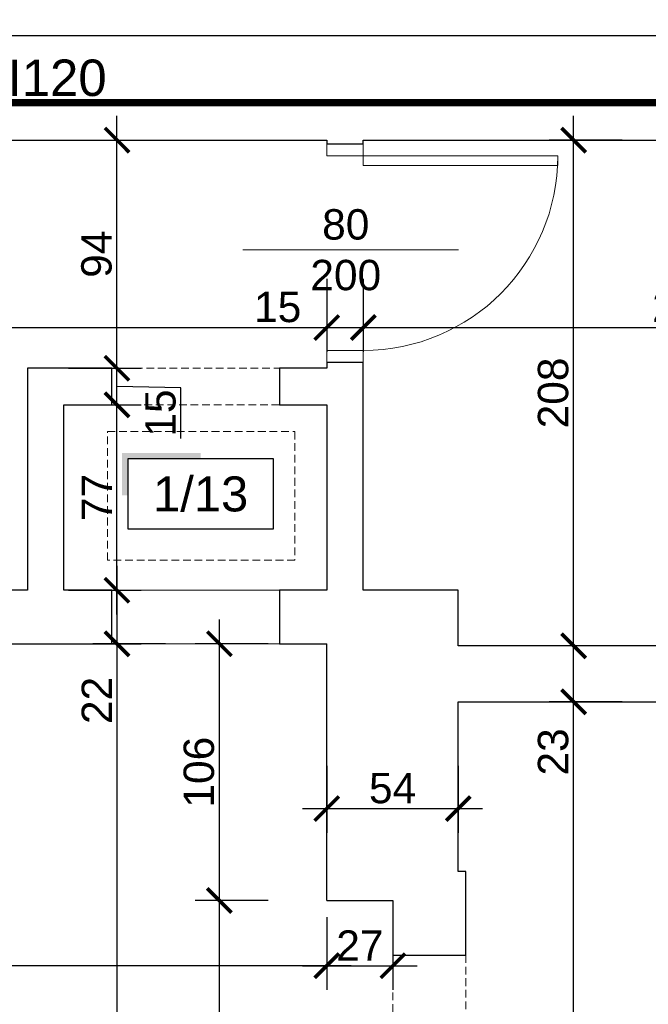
# Model space of a CAD drawing. Header units: millimetres. Extents: x 2709036 to 2756280, y 168165 to 192362.
# Tile 121 of 192: x 2719781 to 2720039, y 190959 to 191364. Entities that reach past the tile are written whole.
import ezdxf
from ezdxf.enums import TextEntityAlignment as Align

# ---------------------------------------------------------------- set-up
doc = ezdxf.new("R2010")
doc.units = ezdxf.units.MM
doc.header["$MEASUREMENT"] = 0
doc.linetypes.add('ACAD_ISO03W100', pattern=[30, 12, -18])
doc.linetypes.add('HIDDEN2', pattern=[4.7625, 3.175, -1.5875])
doc.layers.add('6 - OPISY', color=7, linetype='Continuous')
for name, color, linetype, lineweight in [('__MAZ_EKSP_PROJ', 3, 'Continuous', 0), ('__MAZ_OPIS_STOLARKA', 7, 'Continuous', 0), ('__MAZ_SCHODY', 7, 'Continuous', 0), ('__MAZ_STOLARKA DRZWIOWA ISTN', 7, 'Continuous', 9), ('__MAZ_STOLARKA OKIENNA', 7, 'Continuous', 9), ('__MAZ_WYMIARY', 7, 'Continuous', 9), ('__MAZ_ŚCIANY ISTNIEJĄCE', 7, 'Continuous', 30)]:
    doc.layers.add(name, color=color, linetype=linetype, lineweight=lineweight)
doc.styles.add('Arial', font='arial.ttf')
doc.styles.add('Dimensions', font='arial.ttf')
doc.styles.get("Standard").update_dxf_attribs({"font": 'arial.ttf'})
doc.styles.add('styl1', font='arial.ttf')
doc.dimstyles.new('100', dxfattribs={"dimtxt": 10, "dimasz": 10, "dimexe": 18, "dimexo": 15, "dimgap": 9, "dimtad": 1, "dimdec": 1, "dimrnd": 0.5, "dimdsep": 46, "dimtxsty": 'Dimensions', "dimblk": 'ARCHTICK', "dimcen": 9, "dimdle": 10, "dimadec": 1, "dimazin": 2, "dimtfac": 1, "dimtdec": 4, "dimtofl": 0, "dimtmove": 2, "dimatfit": 3, "dimfxl": 1, "dimtolj": 1, "dimtzin": 0, "dimarcsym": 0})

# ---------------------------------------------------------------- blocks, each defined once
blk = doc.blocks.new('*U9')
at = {"ltscale": 10}
blk.add_hatch(color=256, dxfattribs=at).paths.add_polyline_path([(0, 26), (-25, 26), (-27, 26), (-27, 11.46), (-25, 11.46), (-25, 24), (0, 24)])
blk.add_lwpolyline([(-25, 0), (25, 0), (25, 24), (-25, 24)], close=True, dxfattribs=at)
at = {"layer": '6 - OPISY'}
for tag, p in [('NRPOM', (0, 6)), ('WYSPOM', (3.39, -15.66))]:
    blk.add_attdef(tag, text='', height=12, dxfattribs=at).set_placement(p, align=Align.CENTER)
blk = doc.blocks.new('_ArchTick')
at = {"color": 0, "linetype": 'ByBlock', "const_width": 0.15}
blk.add_lwpolyline([(-0.5, -0.5), (0.5, 0.5)], dxfattribs=at)
blk = doc.blocks.new('*D754')
at = {"layer": '__MAZ_WYMIARY', "color": 0, "lineweight": -2}
for p, q in [((2719408.3, 191426.23), (2719408.3, 191456.23)), ((2720288.8, 191426.23), (2720288.8, 191456.23)), ((2719398.3, 191446.23), (2720298.8, 191446.23))]:
    blk.add_line(p, q, dxfattribs=at)
at = {"layer": 'Defpoints', "color": 0, "lineweight": 30}
for p in [(2720288.8, 191446.23), (2719408.3, 191357.08), (2720288.8, 191357.08)]:
    blk.add_point(p, dxfattribs=at)
at = {"layer": '__MAZ_WYMIARY', "color": 0, "lineweight": -2, "xscale": 10, "yscale": 10, "zscale": 10, "rotation": 180}
blk.add_blockref('_ArchTick', (2719408.3, 191446.23), dxfattribs=at)
at = {"layer": '__MAZ_WYMIARY', "color": 0, "lineweight": -2, "xscale": 10, "yscale": 10, "zscale": 10}
blk.add_blockref('_ArchTick', (2720288.8, 191446.23), dxfattribs=at)
at = {"layer": '__MAZ_WYMIARY', "color": 0, "lineweight": 5, "insert": (2719848.55, 191454.61), "char_height": 12.5, "attachment_point": 5, "style": 'Arial'}
blk.add_mtext('\\A1;881', dxfattribs=at)
blk = doc.blocks.new('*D1223')
at = {"layer": '__MAZ_WYMIARY', "color": 0, "lineweight": -2}
for p, q in [((2719444.3, 191256.98), (2719444.3, 191226.98)), ((2719907.24, 191256.98), (2719907.24, 191226.98)), ((2719434.3, 191236.98), (2719917.24, 191236.98))]:
    blk.add_line(p, q, dxfattribs=at)
at = {"layer": 'Defpoints', "color": 0, "lineweight": 30}
for p in [(2719444.3, 191314.08), (2719907.24, 191314.08), (2719907.24, 191236.98)]:
    blk.add_point(p, dxfattribs=at)
at = {"layer": '__MAZ_WYMIARY', "color": 0, "lineweight": -2, "xscale": 10, "yscale": 10, "zscale": 10, "rotation": 180}
blk.add_blockref('_ArchTick', (2719444.3, 191236.98), dxfattribs=at)
at = {"layer": '__MAZ_WYMIARY', "color": 0, "lineweight": -2, "xscale": 10, "yscale": 10, "zscale": 10}
blk.add_blockref('_ArchTick', (2719907.24, 191236.98), dxfattribs=at)
at = {"layer": '__MAZ_WYMIARY', "color": 0, "lineweight": 5, "insert": (2719675.77, 191245.37), "char_height": 12.5, "attachment_point": 5, "style": 'Arial'}
blk.add_mtext('\\A1;463', dxfattribs=at)
blk = doc.blocks.new('*D1224')
at = {"layer": '__MAZ_WYMIARY', "color": 0, "lineweight": -2}
for p, q in [((2719907.24, 191256.98), (2719907.24, 191226.98)), ((2719922.24, 191256.98), (2719922.24, 191226.98)), ((2719897.24, 191236.98), (2719932.24, 191236.98))]:
    blk.add_line(p, q, dxfattribs=at)
at = {"layer": 'Defpoints', "color": 0, "lineweight": 30}
for p in [(2719907.24, 191314.08), (2719922.24, 191314.08), (2719922.24, 191236.98)]:
    blk.add_point(p, dxfattribs=at)
at = {"layer": '__MAZ_WYMIARY', "color": 0, "lineweight": -2, "xscale": 10, "yscale": 10, "zscale": 10, "rotation": 180}
blk.add_blockref('_ArchTick', (2719907.24, 191236.98), dxfattribs=at)
at = {"layer": '__MAZ_WYMIARY', "color": 0, "lineweight": -2, "xscale": 10, "yscale": 10, "zscale": 10}
blk.add_blockref('_ArchTick', (2719922.24, 191236.98), dxfattribs=at)
at = {"layer": '__MAZ_WYMIARY', "color": 0, "lineweight": 5, "insert": (2719887.03, 191245.37), "char_height": 12.5, "attachment_point": 5, "style": 'Arial'}
blk.add_mtext('\\A1;15', dxfattribs=at)
blk = doc.blocks.new('*D1225')
at = {"layer": '__MAZ_WYMIARY', "color": 0, "lineweight": -2}
for p, q in [((2719922.24, 191256.98), (2719922.24, 191226.98)), ((2720189, 191256.98), (2720189, 191226.98)), ((2719912.24, 191236.98), (2720199, 191236.98))]:
    blk.add_line(p, q, dxfattribs=at)
at = {"layer": 'Defpoints', "color": 0, "lineweight": 30}
for p in [(2719922.24, 191314.08), (2720189, 191314.08), (2720189, 191236.98)]:
    blk.add_point(p, dxfattribs=at)
at = {"layer": '__MAZ_WYMIARY', "color": 0, "lineweight": -2, "xscale": 10, "yscale": 10, "zscale": 10, "rotation": 180}
blk.add_blockref('_ArchTick', (2719922.24, 191236.98), dxfattribs=at)
at = {"layer": '__MAZ_WYMIARY', "color": 0, "lineweight": -2, "xscale": 10, "yscale": 10, "zscale": 10}
blk.add_blockref('_ArchTick', (2720189, 191236.98), dxfattribs=at)
at = {"layer": '__MAZ_WYMIARY', "color": 0, "lineweight": 5, "insert": (2720055.62, 191245.37), "char_height": 12.5, "attachment_point": 5, "style": 'Arial'}
blk.add_mtext('\\A1;267', dxfattribs=at)
blk = doc.blocks.new('*D1228')
at = {"layer": '__MAZ_WYMIARY', "color": 0, "lineweight": -2}
for p, q in [((2720008.76, 190748.08), (2720008.76, 191093.08)), ((2720008.76, 191083.08), (2719998.76, 191083.08)), ((2720008.76, 190758.08), (2719998.76, 190758.08))]:
    blk.add_line(p, q, dxfattribs=at)
at = {"layer": 'Defpoints', "color": 0, "lineweight": 30}
for p in [(2720008.76, 191083.08), (2720021.32, 191083.08), (2720021.32, 190758.08)]:
    blk.add_point(p, dxfattribs=at)
at = {"layer": '__MAZ_WYMIARY', "color": 0, "lineweight": -2, "xscale": 10, "yscale": 10, "zscale": 10}
for p, rotation in [((2720008.76, 191083.08), 90), ((2720008.76, 190758.08), 270)]:
    blk.add_blockref('_ArchTick', p, dxfattribs=dict(at, rotation=rotation))
at = {"layer": '__MAZ_WYMIARY', "color": 0, "lineweight": 5, "insert": (2720000.38, 190920.58), "char_height": 12.5, "attachment_point": 5, "rotation": 90, "style": 'Arial'}
blk.add_mtext('\\A1;325', dxfattribs=at)
blk = doc.blocks.new('*D1229')
at = {"layer": '__MAZ_WYMIARY', "color": 0, "lineweight": -2}
for p, q in [((2720008.76, 191073.08), (2720008.76, 191116.08)), ((2720028.76, 191106.08), (2719998.76, 191106.08)), ((2720028.76, 191083.08), (2719998.76, 191083.08))]:
    blk.add_line(p, q, dxfattribs=at)
at = {"layer": 'Defpoints', "color": 0, "lineweight": 30}
for p in [(2720008.76, 191106.08), (2720073.05, 191106.08), (2720073.05, 191083.08)]:
    blk.add_point(p, dxfattribs=at)
at = {"layer": '__MAZ_WYMIARY', "color": 0, "lineweight": -2, "xscale": 10, "yscale": 10, "zscale": 10}
for p, rotation in [((2720008.76, 191106.08), 90), ((2720008.76, 191083.08), 270)]:
    blk.add_blockref('_ArchTick', p, dxfattribs=dict(at, rotation=rotation))
at = {"layer": '__MAZ_WYMIARY', "color": 0, "lineweight": 5, "insert": (2720000.38, 191062.43), "char_height": 12.5, "attachment_point": 5, "rotation": 90, "style": 'Arial'}
blk.add_mtext('\\A1;23', dxfattribs=at)
blk = doc.blocks.new('*D1230')
at = {"layer": '__MAZ_WYMIARY', "color": 0, "lineweight": -2}
for p, q in [((2720008.76, 191096.08), (2720008.76, 191324.08)), ((2720028.76, 191314.08), (2719998.76, 191314.08)), ((2720028.76, 191106.08), (2719998.76, 191106.08))]:
    blk.add_line(p, q, dxfattribs=at)
at = {"layer": 'Defpoints', "color": 0, "lineweight": 30}
for p in [(2720008.76, 191314.08), (2720099, 191314.08), (2720099, 191106.08)]:
    blk.add_point(p, dxfattribs=at)
at = {"layer": '__MAZ_WYMIARY', "color": 0, "lineweight": -2, "xscale": 10, "yscale": 10, "zscale": 10}
for p, rotation in [((2720008.76, 191314.08), 90), ((2720008.76, 191106.08), 270)]:
    blk.add_blockref('_ArchTick', p, dxfattribs=dict(at, rotation=rotation))
at = {"layer": '__MAZ_WYMIARY', "color": 0, "lineweight": 5, "insert": (2720000.38, 191210.08), "char_height": 12.5, "attachment_point": 5, "rotation": 90, "style": 'Arial'}
blk.add_mtext('\\A1;208', dxfattribs=at)
blk = doc.blocks.new('*D1231')
at = {"layer": '__MAZ_WYMIARY', "color": 0, "lineweight": -2}
for p, q in [((2719820.93, 191118.93), (2719820.93, 191215.21)), ((2719820.93, 191205.21), (2719830.93, 191205.21)), ((2719820.93, 191128.93), (2719830.93, 191128.93))]:
    blk.add_line(p, q, dxfattribs=at)
at = {"layer": 'Defpoints', "color": 0, "lineweight": 30}
for p in [(2719808.92, 191205.21), (2719820.93, 191205.21), (2719808.92, 191128.93)]:
    blk.add_point(p, dxfattribs=at)
at = {"layer": '__MAZ_WYMIARY', "color": 0, "lineweight": -2, "xscale": 10, "yscale": 10, "zscale": 10}
for p, rotation in [((2719820.93, 191205.21), 90), ((2719820.93, 191128.93), 270)]:
    blk.add_blockref('_ArchTick', p, dxfattribs=dict(at, rotation=rotation))
at = {"layer": '__MAZ_WYMIARY', "color": 0, "lineweight": 5, "insert": (2719812.68, 191167.07), "char_height": 12.5, "attachment_point": 5, "rotation": 90, "style": 'Arial'}
blk.add_mtext('\\A1;77', dxfattribs=at)
blk = doc.blocks.new('*D1232')
at = {"layer": '__MAZ_WYMIARY', "color": 0, "lineweight": -2}
for p, q in [((2719820.93, 191195.21), (2719820.93, 191230.21)), ((2719814.11, 191220.21), (2719830.93, 191220.21)), ((2719847.24, 191212.21), (2719820.93, 191212.71)), ((2719847.24, 191191.39), (2719847.24, 191212.21)), ((2719814.11, 191205.21), (2719830.93, 191205.21))]:
    blk.add_line(p, q, dxfattribs=at)
at = {"layer": 'Defpoints', "color": 0, "lineweight": 30}
for p in [(2719799.11, 191220.21), (2719820.93, 191220.21), (2719799.11, 191205.21)]:
    blk.add_point(p, dxfattribs=at)
at = {"layer": '__MAZ_WYMIARY', "color": 0, "lineweight": -2, "xscale": 10, "yscale": 10, "zscale": 10}
for p, rotation in [((2719820.93, 191220.21), 90), ((2719820.93, 191205.21), 270)]:
    blk.add_blockref('_ArchTick', p, dxfattribs=dict(at, rotation=rotation))
at = {"layer": '__MAZ_WYMIARY', "color": 0, "lineweight": 5, "insert": (2719838.86, 191201.8), "char_height": 12.5, "attachment_point": 5, "rotation": 90, "style": 'Arial'}
blk.add_mtext('\\A1;15', dxfattribs=at)
blk = doc.blocks.new('*D1233')
at = {"layer": '__MAZ_WYMIARY', "color": 0, "lineweight": -2}
for p, q in [((2719820.93, 191210.21), (2719820.93, 191324.08)), ((2719800.93, 191314.08), (2719830.93, 191314.08)), ((2719800.93, 191220.21), (2719830.93, 191220.21))]:
    blk.add_line(p, q, dxfattribs=at)
at = {"layer": 'Defpoints', "color": 0, "lineweight": 30}
for p in [(2719784.11, 191314.08), (2719820.93, 191314.08), (2719784.11, 191220.21)]:
    blk.add_point(p, dxfattribs=at)
at = {"layer": '__MAZ_WYMIARY', "color": 0, "lineweight": -2, "xscale": 10, "yscale": 10, "zscale": 10}
for p, rotation in [((2719820.93, 191314.08), 90), ((2719820.93, 191220.21), 270)]:
    blk.add_blockref('_ArchTick', p, dxfattribs=dict(at, rotation=rotation))
at = {"layer": '__MAZ_WYMIARY', "color": 0, "lineweight": 5, "insert": (2719812.55, 191267.15), "char_height": 12.5, "attachment_point": 5, "rotation": 90, "style": 'Arial'}
blk.add_mtext('\\A1;94', dxfattribs=at)
blk = doc.blocks.new('*D1234')
at = {"layer": '__MAZ_WYMIARY', "color": 0, "lineweight": -2}
for p, q in [((2719820.93, 191138.93), (2719820.93, 191096.93)), ((2719800.93, 191128.93), (2719830.93, 191128.93)), ((2719800.93, 191106.93), (2719830.93, 191106.93)), ((2719820.93, 191106.93), (2719820.93, 191072.62))]:
    blk.add_line(p, q, dxfattribs=at)
at = {"layer": 'Defpoints', "color": 0, "lineweight": 30}
for p in [(2719774.19, 191128.93), (2719774.19, 191106.93), (2719820.93, 191106.93)]:
    blk.add_point(p, dxfattribs=at)
at = {"layer": '__MAZ_WYMIARY', "color": 0, "lineweight": -2, "xscale": 10, "yscale": 10, "zscale": 10}
for p, rotation in [((2719820.93, 191128.93), 90), ((2719820.93, 191106.93), 270)]:
    blk.add_blockref('_ArchTick', p, dxfattribs=dict(at, rotation=rotation))
at = {"layer": '__MAZ_WYMIARY', "color": 0, "lineweight": 5, "insert": (2719812.65, 191083.62), "char_height": 12.5, "attachment_point": 5, "rotation": 90, "style": 'Arial'}
blk.add_mtext('\\A1;22', dxfattribs=at)
blk = doc.blocks.new('*D1235')
at = {"layer": '__MAZ_WYMIARY', "color": 0, "lineweight": -2}
for p, q in [((2719820.93, 191116.93), (2719820.93, 190748.08)), ((2719840.93, 191106.93), (2719810.93, 191106.93)), ((2719840.93, 190758.08), (2719810.93, 190758.08))]:
    blk.add_line(p, q, dxfattribs=at)
at = {"layer": 'Defpoints', "color": 0, "lineweight": 30}
for p in [(2719887.72, 191106.93), (2719820.93, 190758.08), (2719887.72, 190758.08)]:
    blk.add_point(p, dxfattribs=at)
at = {"layer": '__MAZ_WYMIARY', "color": 0, "lineweight": -2, "xscale": 10, "yscale": 10, "zscale": 10}
for p, rotation in [((2719820.93, 191106.93), 90), ((2719820.93, 190758.08), 270)]:
    blk.add_blockref('_ArchTick', p, dxfattribs=dict(at, rotation=rotation))
at = {"layer": '__MAZ_WYMIARY', "color": 0, "lineweight": 5, "insert": (2719812.54, 190932.5), "char_height": 12.5, "attachment_point": 5, "rotation": 90, "style": 'Arial'}
blk.add_mtext('\\A1;349', dxfattribs=at)
blk = doc.blocks.new('*D1238')
at = {"layer": '__MAZ_WYMIARY', "color": 0, "lineweight": -2}
for p, q in [((2719863.05, 190770.9), (2719863.05, 191011.3)), ((2719883.05, 191001.3), (2719853.05, 191001.3)), ((2719883.05, 190780.9), (2719853.05, 190780.9))]:
    blk.add_line(p, q, dxfattribs=at)
at = {"layer": 'Defpoints', "color": 0, "lineweight": 30}
for p in [(2719863.05, 191001.3), (2719934.45, 191001.3), (2719934.45, 190780.9)]:
    blk.add_point(p, dxfattribs=at)
at = {"layer": '__MAZ_WYMIARY', "color": 0, "lineweight": -2, "xscale": 10, "yscale": 10, "zscale": 10}
for p, rotation in [((2719863.05, 191001.3), 90), ((2719863.05, 190780.9), 270)]:
    blk.add_blockref('_ArchTick', p, dxfattribs=dict(at, rotation=rotation))
at = {"layer": '__MAZ_WYMIARY', "color": 0, "lineweight": 5, "insert": (2719854.77, 190891.1), "char_height": 12.5, "attachment_point": 5, "rotation": 90, "style": 'Arial'}
blk.add_mtext('\\A1;221', dxfattribs=at)
blk = doc.blocks.new('*D1239')
at = {"layer": '__MAZ_WYMIARY', "color": 0, "lineweight": -2}
for p, q in [((2719863.05, 190991.3), (2719863.05, 191116.93)), ((2719883.05, 191106.93), (2719853.05, 191106.93)), ((2719883.05, 191001.3), (2719853.05, 191001.3))]:
    blk.add_line(p, q, dxfattribs=at)
at = {"layer": 'Defpoints', "color": 0, "lineweight": 30}
for p in [(2719863.05, 191106.93), (2719907.24, 191106.93), (2719907.24, 191001.3)]:
    blk.add_point(p, dxfattribs=at)
at = {"layer": '__MAZ_WYMIARY', "color": 0, "lineweight": -2, "xscale": 10, "yscale": 10, "zscale": 10}
for p, rotation in [((2719863.05, 191106.93), 90), ((2719863.05, 191001.3), 270)]:
    blk.add_blockref('_ArchTick', p, dxfattribs=dict(at, rotation=rotation))
at = {"layer": '__MAZ_WYMIARY', "color": 0, "lineweight": 5, "insert": (2719854.67, 191054.11), "char_height": 12.5, "attachment_point": 5, "rotation": 90, "style": 'Arial'}
blk.add_mtext('\\A1;106', dxfattribs=at)
blk = doc.blocks.new('*D1240')
at = {"layer": '__MAZ_WYMIARY', "color": 0, "lineweight": -2}
for p, q in [((2719907.24, 190986.3), (2719907.24, 190964.53)), ((2719934.45, 190986.3), (2719934.45, 190964.53)), ((2719897.24, 190974.53), (2719944.45, 190974.53))]:
    blk.add_line(p, q, dxfattribs=at)
at = {"layer": 'Defpoints', "color": 0, "lineweight": 30}
for p in [(2719907.24, 191001.3), (2719934.45, 191001.3), (2719934.45, 190974.53)]:
    blk.add_point(p, dxfattribs=at)
at = {"layer": '__MAZ_WYMIARY', "color": 0, "lineweight": -2, "xscale": 10, "yscale": 10, "zscale": 10, "rotation": 180}
blk.add_blockref('_ArchTick', (2719907.24, 190974.53), dxfattribs=at)
at = {"layer": '__MAZ_WYMIARY', "color": 0, "lineweight": -2, "xscale": 10, "yscale": 10, "zscale": 10}
blk.add_blockref('_ArchTick', (2719934.45, 190974.53), dxfattribs=at)
at = {"layer": '__MAZ_WYMIARY', "color": 0, "lineweight": 5, "insert": (2719920.84, 190982.8), "char_height": 12.5, "attachment_point": 5, "style": 'Arial'}
blk.add_mtext('\\A1;27', dxfattribs=at)
blk = doc.blocks.new('*D1241')
at = {"layer": '__MAZ_WYMIARY', "color": 0, "lineweight": -2}
for p, q in [((2719907.24, 191056.72), (2719907.24, 191029.13)), ((2719961.31, 191056.72), (2719961.31, 191029.13)), ((2719897.24, 191039.13), (2719971.31, 191039.13))]:
    blk.add_line(p, q, dxfattribs=at)
at = {"layer": 'Defpoints', "color": 0, "lineweight": 30}
for p in [(2719907.24, 191071.72), (2719961.31, 191071.72), (2719961.31, 191039.13)]:
    blk.add_point(p, dxfattribs=at)
at = {"layer": '__MAZ_WYMIARY', "color": 0, "lineweight": -2, "xscale": 10, "yscale": 10, "zscale": 10, "rotation": 180}
blk.add_blockref('_ArchTick', (2719907.24, 191039.13), dxfattribs=at)
at = {"layer": '__MAZ_WYMIARY', "color": 0, "lineweight": -2, "xscale": 10, "yscale": 10, "zscale": 10}
blk.add_blockref('_ArchTick', (2719961.31, 191039.13), dxfattribs=at)
at = {"layer": '__MAZ_WYMIARY', "color": 0, "lineweight": 5, "insert": (2719934.28, 191047.49), "char_height": 12.5, "attachment_point": 5, "style": 'Arial'}
blk.add_mtext('\\A1;54', dxfattribs=at)
blk = doc.blocks.new('*D1242')
at = {"layer": '__MAZ_WYMIARY', "color": 0, "lineweight": -2}
for p, q in [((2719444.3, 190994.53), (2719444.3, 190964.53)), ((2719907.24, 190994.53), (2719907.24, 190964.53)), ((2719917.24, 190974.53), (2719434.3, 190974.53))]:
    blk.add_line(p, q, dxfattribs=at)
at = {"layer": 'Defpoints', "color": 0, "lineweight": 30}
for p in [(2719444.3, 191106.93), (2719907.24, 191106.93), (2719444.3, 190974.53)]:
    blk.add_point(p, dxfattribs=at)
at = {"layer": '__MAZ_WYMIARY', "color": 0, "lineweight": -2, "xscale": 10, "yscale": 10, "zscale": 10, "rotation": 180}
blk.add_blockref('_ArchTick', (2719444.3, 190974.53), dxfattribs=at)
at = {"layer": '__MAZ_WYMIARY', "color": 0, "lineweight": -2, "xscale": 10, "yscale": 10, "zscale": 10}
blk.add_blockref('_ArchTick', (2719907.24, 190974.53), dxfattribs=at)
at = {"layer": '__MAZ_WYMIARY', "color": 0, "lineweight": 5, "insert": (2719675.77, 190982.91), "char_height": 12.5, "attachment_point": 5, "style": 'Arial'}
blk.add_mtext('\\A1;463', dxfattribs=at)

msp = doc.modelspace()

# ---------------------------------------------------------------- linework, layer by layer
at = {"layer": '__MAZ_EKSP_PROJ', "linetype": 'ACAD_ISO03W100', "const_width": 3}
msp.add_lwpolyline([(2720260.72, 190700.94), (2720260.72, 191094.58), (2720195, 191094.58), (2720195, 191329.42), (2719430.88, 191329.42)], dxfattribs=at)
at = {"layer": '__MAZ_OPIS_STOLARKA', "color": 252}
msp.add_lwpolyline([(2719872.72, 191268.9), (2719961.44, 191268.9)], dxfattribs=at)
at = {"layer": '__MAZ_SCHODY', "color": 252, "linetype": 'HIDDEN2', "lineweight": 5}
for points in [[(2719818.74, 191220.21), (2719887.72, 191220.21), (2719887.72, 191205.21), (2719818.74, 191205.21)], [(2719817, 191194.17), (2719894.12, 191194.17), (2719894.12, 191141.33), (2719817, 191141.33)], [(2719934.45, 190978.86), (2719964.45, 190978.86), (2719964.45, 190888.86), (2719934.45, 190888.86)]]:
    msp.add_lwpolyline(points, close=True, dxfattribs=at)
at = {"layer": '__MAZ_STOLARKA DRZWIOWA ISTN', "color": 252, "linetype": 'Continuous'}
for points in [[(2719907.24, 191307.57), (2719907.24, 191312.57), (2719922.24, 191312.57), (2719922.24, 191307.57)], [(2719922.24, 191307.57), (2719922.24, 191303.57), (2720002.24, 191303.57), (2720002.24, 191307.57)], [(2719907.24, 191227.57), (2719907.24, 191222.57), (2719922.24, 191222.57), (2719922.24, 191227.57)]]:
    msp.add_lwpolyline(points, close=True, dxfattribs=at)
msp.add_arc((2719922.24, 191307.57), 80, 270, 0, dxfattribs=at)
at = {"layer": '__MAZ_STOLARKA OKIENNA', "color": 252, "linetype": 'Continuous'}
msp.add_lwpolyline([(2719818.74, 191128.93), (2719887.72, 191128.93), (2719887.72, 191106.93), (2719818.74, 191106.93)], close=True, dxfattribs=at)
at = {"layer": '__MAZ_ŚCIANY ISTNIEJĄCE', "color": 252, "ltscale": 15}
for p, q in [((2719408.3, 191357.08), (2720276.3, 191357.08)), ((2719444.3, 191314.08), (2719907.24, 191314.08)), ((2719907.24, 191314.08), (2719907.24, 191312.57)), ((2719922.24, 191314.08), (2720189, 191314.08)), ((2719922.24, 191312.57), (2719922.24, 191314.08)), ((2719907.24, 191312.57), (2719922.24, 191312.57)), ((2719784.11, 191220.21), (2719784.11, 191128.93)), ((2719818.74, 191220.21), (2719784.11, 191220.21)), ((2719818.74, 191205.21), (2719818.74, 191220.21)), ((2719887.72, 191220.21), (2719887.72, 191205.21)), ((2719907.24, 191220.21), (2719887.72, 191220.21)), ((2719922.24, 191222.57), (2719907.24, 191222.57)), ((2719907.24, 191222.57), (2719907.24, 191220.21)), ((2719922.24, 191128.93), (2719922.24, 191222.57)), ((2719799.11, 191128.93), (2719799.11, 191205.21)), ((2719799.11, 191205.21), (2719818.74, 191205.21)), ((2719887.72, 191205.21), (2719907.24, 191205.21)), ((2719907.24, 191205.21), (2719907.24, 191128.93)), ((2719784.11, 191128.93), (2719576.5, 191128.93)), ((2719818.74, 191128.93), (2719799.11, 191128.93)), ((2719818.74, 191106.93), (2719818.74, 191128.93)), ((2719907.24, 191128.93), (2719887.72, 191128.93)), ((2719887.72, 191128.93), (2719887.72, 191106.93)), ((2719961.31, 191128.93), (2719922.24, 191128.93)), ((2719961.31, 191106.08), (2719961.31, 191128.93)), ((2719543, 191106.93), (2719818.74, 191106.93)), ((2719887.72, 191106.93), (2719907.24, 191106.93)), ((2719907.24, 191001.3), (2719907.24, 191106.93)), ((2720099, 191106.08), (2719961.31, 191106.08)), ((2719961.31, 191083.08), (2720099, 191083.08)), ((2719961.31, 191013.3), (2719961.31, 191083.08)), ((2719964.45, 191013.3), (2719961.31, 191013.3)), ((2719964.45, 190978.86), (2719964.45, 191013.3)), ((2719907.24, 191001.3), (2719934.45, 191001.3)), ((2719934.45, 191001.3), (2719934.45, 190978.86)), ((2719934.45, 190978.86), (2719964.45, 190978.86))]:
    msp.add_line(p, q, dxfattribs=at)

# ---------------------------------------------------------------- block references
at = {"layer": '6 - OPISY', "color": 252, "xscale": 1.2, "yscale": 1.2, "zscale": 1.2}
msp.add_blockref('*U9', (2719855.35, 191154.15), dxfattribs=at).add_auto_attribs({'NRPOM': '1/13'})

# ---------------------------------------------------------------- texts
at = {"layer": '__MAZ_EKSP_PROJ', "linetype": 'ACAD_ISO03W100', "insert": (2719816.69, 191347.21), "char_height": 15, "attachment_point": 3}
msp.add_mtext_dynamic_manual_height_columns('REI120', width=617.9803, gutter_width=12.5, heights=[61.2], dxfattribs=at)
at = {"layer": '__MAZ_OPIS_STOLARKA', "color": 252, "insert": (2719915.03, 191268.9), "char_height": 12.5, "width": 38.3096, "attachment_point": 5, "style": 'styl1'}
msp.add_mtext('\\pxqc;80\\P200', dxfattribs=at)

# ---------------------------------------------------------------- dimensions: what is measured, and where the dimension line sits
at = {"layer": '__MAZ_WYMIARY', "color": 252, "lineweight": 5}
for base, p1, p2, picture, middle in [((2720288.80255142, 191446.23206533), (2719408.30255142, 191357.0778375), (2720288.80255142, 191357.0778375), '*D754', (2719848.55255142, 191454.61422768)), ((2719907.24, 191236.98), (2719444.3, 191314.08), (2719907.24, 191314.08), '*D1223', (2719675.77, 191245.37)), ((2720189, 191236.98), (2719922.24, 191314.08), (2720189, 191314.08), '*D1225', (2720055.62, 191245.37)), ((2719444.3, 190974.53), (2719907.24, 191106.93), (2719444.3, 191106.93), '*D1242', (2719675.77, 190982.91)), ((2719961.31, 191039.13), (2719907.24, 191071.72), (2719961.31, 191071.72), '*D1241', (2719934.28, 191047.49)), ((2719934.45, 190974.53), (2719907.24, 191001.3), (2719934.45, 191001.3), '*D1240', (2719920.84, 190982.8))]:
    dim = msp.add_linear_dim(base=base, p1=p1, p2=p2, dimstyle='100', override={"dimtxt": 12.5, "dimexe": 10, "dimgap": 2, "dimdec": 0, "dimtxsty": 'Arial', "dimtmove": 1, "dimfxl": 20, "dimfxlon": 1}, dxfattribs=at)
    dim.commit()
    dim.dimension.update_dxf_attribs({"geometry": picture, "text_midpoint": middle})
for base, p1, p2, picture, middle in [((2719820.93, 191314.08), (2719784.11, 191220.21), (2719784.11, 191314.08), '*D1233', (2719812.55, 191267.15)), ((2720008.76, 191314.08), (2720099, 191106.08), (2720099, 191314.08), '*D1230', (2720000.38, 191210.08)), ((2719820.93, 191205.21), (2719808.92, 191128.93), (2719808.92, 191205.21), '*D1231', (2719812.68, 191167.07)), ((2719820.93, 190758.08), (2719887.72, 191106.93), (2719887.72, 190758.08), '*D1235', (2719812.54, 190932.5)), ((2719863.05, 191106.93), (2719907.24, 191001.3), (2719907.24, 191106.93), '*D1239', (2719854.67, 191054.11)), ((2720008.76, 191083.08), (2720021.32, 190758.08), (2720021.32, 191083.08), '*D1228', (2720000.38, 190920.58)), ((2719863.05, 191001.3), (2719934.45, 190780.9), (2719934.45, 191001.3), '*D1238', (2719854.77, 190891.1))]:
    dim = msp.add_linear_dim(base=base, p1=p1, p2=p2, angle=90, dimstyle='100', override={"dimtxt": 12.5, "dimexe": 10, "dimgap": 2, "dimdec": 0, "dimtxsty": 'Arial', "dimtmove": 1, "dimfxl": 20, "dimfxlon": 1}, dxfattribs=at)
    dim.commit()
    dim.dimension.update_dxf_attribs({"geometry": picture, "text_midpoint": middle})
dim = msp.add_linear_dim(base=(2719922.24, 191236.98), p1=(2719907.24, 191314.08), p2=(2719922.24, 191314.08), dimstyle='100', override={"dimtxt": 12.5, "dimexe": 10, "dimgap": 2, "dimdec": 0, "dimtxsty": 'Arial', "dimtmove": 1, "dimfxl": 20, "dimfxlon": 1}, dxfattribs=at)
dim.commit()
dim.dimension.update_dxf_attribs({"geometry": '*D1224', "text_midpoint": (2719887.03, 191236.98), "dimtype": 160})
for base, p1, p2, picture, middle in [((2719820.93, 191220.21), (2719799.11, 191205.21), (2719799.11, 191220.21), '*D1232', (2719847.24, 191210.21)), ((2719820.93, 191106.93), (2719774.19, 191128.93), (2719774.19, 191106.93), '*D1234', (2719820.93, 191083.62)), ((2720008.76, 191106.08), (2720073.05, 191083.08), (2720073.05, 191106.08), '*D1229', (2720008.76, 191062.43))]:
    dim = msp.add_linear_dim(base=base, p1=p1, p2=p2, angle=90, dimstyle='100', override={"dimtxt": 12.5, "dimexe": 10, "dimgap": 2, "dimdec": 0, "dimtxsty": 'Arial', "dimtmove": 1, "dimfxl": 20, "dimfxlon": 1}, dxfattribs=at)
    dim.commit()
    dim.dimension.update_dxf_attribs({"geometry": picture, "text_midpoint": middle, "dimtype": 160})

doc.saveas('drawing.dxf')
